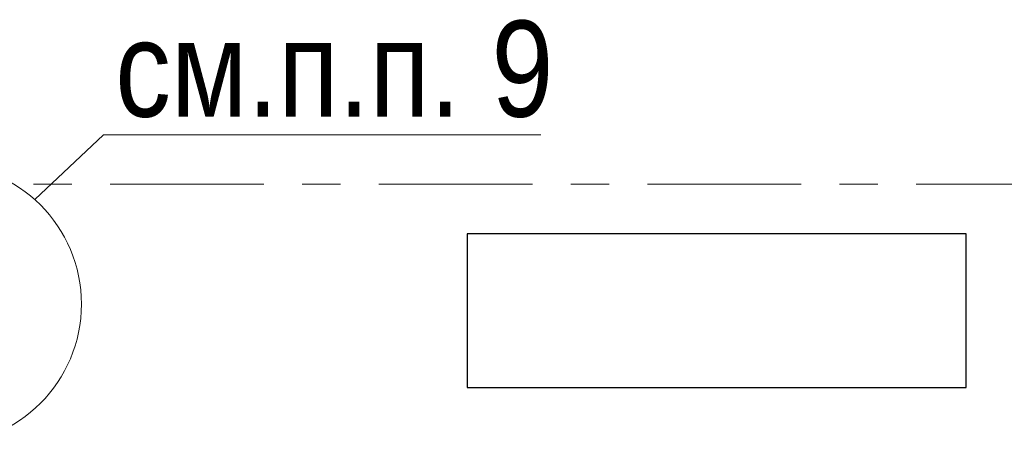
# Model space of a CAD drawing. Header units: metres. Extents: x -38 to 93, y -15 to 21.
# Tile 75 of 256: x 41.93 to 44.5, y 6.72 to 7.83. Entities that reach past the tile are written whole.
import ezdxf

# ---------------------------------------------------------------- set-up
doc = ezdxf.new("R2010")
doc.units = ezdxf.units.M
doc.linetypes.add('______11', pattern=[0.5, 0.4, -0.05, 0, -0.05])
doc.linetypes.add('______5', pattern=[1.1, 0.8, -0.1, 0.1, -0.1])
for name, color, linetype, lineweight in [('XR$1$Осевая линия (1)', 7, '______5', 13), ('XR$4$Общий слой (1)_1', 7, 'Continuous', 13), ('XR$4$Перекрытие (1)', 7, 'Continuous', 35), ('XR$4$Фундамент (1)_1', 7, 'Continuous', 35)]:
    doc.layers.add(name, color=color, linetype=linetype, lineweight=lineweight)
doc.styles.add('ARIAL', font='arial.ttf')

msp = doc.modelspace()

# ---------------------------------------------------------------- linework, layer by layer
at = {"layer": 'XR$1$Осевая линия (1)', "color": 253, "linetype": '______11', "lineweight": 13, "true_color": 0xa0a0a0, "transparency": 33554687}
msp.add_line((-2.63, 7.4), (62.6, 7.4), dxfattribs=at)
at = {"layer": 'XR$4$Общий слой (1)_1', "color": 7, "linetype": 'Continuous', "lineweight": 13, "transparency": 33554687}
msp.add_lwpolyline([(41.9737, 7.3593), (42.1523, 7.5285), (43.2923, 7.5285)], dxfattribs=at)
msp.add_circle((41.7301, 7.0872), 0.3652, dxfattribs=at)
at = {"layer": 'XR$4$Перекрытие (1)', "color": 7, "linetype": 'Continuous', "lineweight": 25, "transparency": 33554687}
for p, q in [((44.3999, 7.2702), (43.0999, 7.27)), ((43.0999, 7.27), (43.1, 6.87)), ((44.4, 6.8702), (44.3999, 7.2702)), ((43.1, 6.87), (44.4, 6.8702))]:
    msp.add_line(p, q, dxfattribs=at)

# ---------------------------------------------------------------- texts
at = {"layer": 'XR$4$Фундамент (1)_1', "color": 7, "linetype": 'Continuous', "lineweight": 13, "transparency": 33554687, "insert": (42.1834, 7.6986), "char_height": 0.25, "width": 1.482417, "attachment_point": 4, "style": 'ARIAL'}
msp.add_mtext('\\W0.83;см.п.п. 9', dxfattribs=at)

doc.saveas('drawing.dxf')
